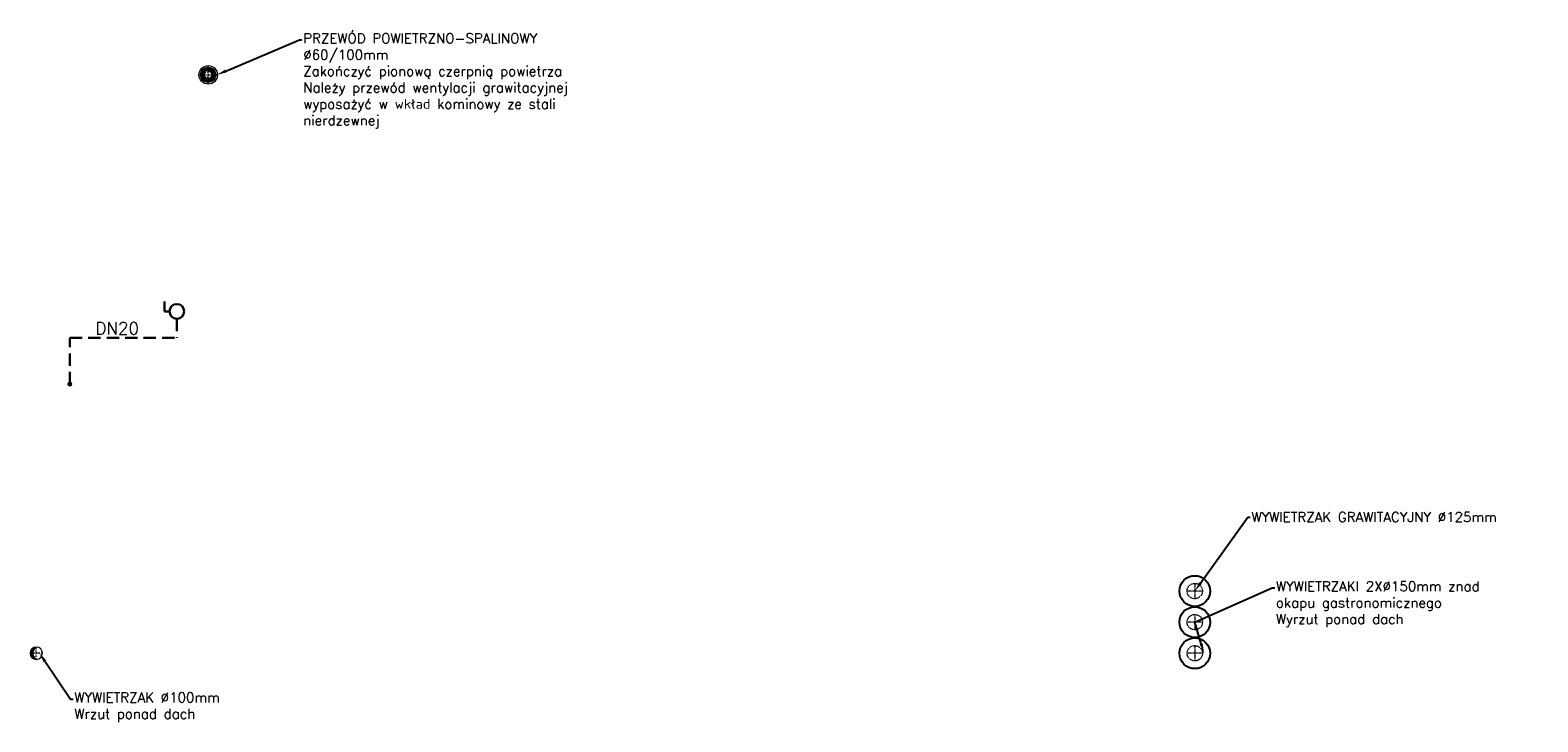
# Model space of a CAD drawing. Header units: centimetres. Extents: x 8850 to 34176, y 15581 to 20389.
# Tile 11 of 12: x 25582 to 26808, y 18161 to 18723. Entities that reach past the tile are written whole.
import ezdxf
from ezdxf import colors
from ezdxf.entities.mleader import LeaderData, LeaderLine
from ezdxf.enums import TextEntityAlignment as Align
from ezdxf.math import Vec2, Vec3

# ---------------------------------------------------------------- set-up
doc = ezdxf.new("R2010")
doc.units = ezdxf.units.CM
doc.header["$LTSCALE"] = 0.2
for name, pattern in [('DASHDOT', [1, 0.5, -0.25, 0, -0.25]), ('DASHED', [0.75, 0.5, -0.25]), ('DASHEDX2', [1.5, 1, -0.5]), ('HIDDEN', [0.375, 0.25, -0.125])]:
    doc.linetypes.add(name, pattern=pattern)
for name, color, linetype, lineweight in [('2DH_PRO_p', 170, 'Continuous', 15), ('2DL_OBJ', 7, 'Continuous', 25), ('2DL_PRO_w', 42, 'Continuous', 15), ('_ET_GAZ', 40, 'Continuous', 30), ('_ET_OPIS', 7, 'Continuous', 20), ('CP_AXIS', 143, 'DASHDOT', 9), ('CP_AXISAC', 7, 'DASHDOT', 9), ('CP_HIDDE', 203, 'HIDDEN', 9)]:
    doc.layers.add(name, color=color, linetype=linetype, lineweight=lineweight)
doc.styles.add('CP_ATTR', font='arial.ttf')
doc.styles.add('SIMPLEX', font='simplex.shx', dxfattribs={"height": 12})

# ---------------------------------------------------------------- blocks, each defined once
blk = doc.blocks.new('2v_cent002_0377_5cmswff')
blk.add_circle((0, 0), 12.5)
at = {"layer": 'CP_AXISAC'}
for p, q in [((-6.2, 0), (6.2, 0)), ((0, 6.2), (0, -6.2))]:
    blk.add_line(p, q, dxfattribs=at)
at = {"layer": 'CP_HIDDE'}
blk.add_circle((0, 0), 6.25, dxfattribs=at)
at = {"linetype": 'ByBlock', "style": 'CP_ATTR', "flags": 9}
for tag, p in [('NAME', (-0.1, 0)), ('NUMBER', (-0.1, 0)), ('GROUP', (-0.1, -0.1)), ('ARTICLE', (-0.1, -0.1)), ('PRODUCT-TYPE', (-0.1, -0.1)), ('ORDER-NO', (-0.1, -0.1)), ('PRODUCER', (-0.1, -0.1)), ('DN', (0, -0.1)), ('PN', (0, -0.1)), ('TEMPERATURE', (0, 0)), ('FLOW', (0, -0.1)), ('CHARACTER', (0, -0.1)), ('OTHER', (0, 0)), ('VOLTAGE', (0, -0.1)), ('POWER', (0, -0.1)), ('CAPACITY_MAX', (0, -0.1))]:
    blk.add_attdef(tag, text='', height=0.01, dxfattribs=at).set_placement(p, align=Align.MIDDLE_LEFT)
blk = doc.blocks.new('CPHS_873')
for p, q in [((0, 0.3), (0, 0.5)), ((0, 0.5), (0.4, 0.5))]:
    blk.add_line(p, q)
blk.add_circle((0, 0), 0.3)
at = {"linetype": 'ByBlock', "style": 'CP_ATTR', "flags": 9}
for tag, p in [('OTHER', (-0.091, -0.018)), ('WEIGHT', (-0.091, -0.018)), ('VOLTAGE', (-0.091, -0.019)), ('FLOW', (-0.091, -0.018)), ('TEMPERATURE', (-0.091, -0.018)), ('PN', (-0.091, -0.018)), ('CHARACTER', (-0.091, -0.018)), ('ARTICLE', (-0.091, -0.018)), ('PRODUCER', (-0.091, -0.018)), ('NUMBER', (-0.091, -0.019)), ('GROUP', (-0.091, -0.018)), ('NAME', (-0.091, -0.018)), ('POWER', (-0.091, -0.019)), ('DN', (-0.091, -0.019)), ('ORDER-NO', (-0.091, -0.019)), ('PRODUCT-TYPE', (-0.091, -0.019))]:
    blk.add_attdef(tag, text='', height=0.00005, dxfattribs=at).set_placement(p, align=Align.MIDDLE_LEFT)
blk = doc.blocks.new('RoZplus')
blk.add_hatch(color=256).paths.add_polyline_path([(0, 0.5, -0.6), (0, -0.5, 1)])
at = {"linetype": 'Continuous'}
for centre, radius, start, end in [((0, 0), 0.5, 90, 270), ((0, 0), 0.5, 270, 90), ((-0.27, 0), 0.567, 298.0725, 61.9275)]:
    blk.add_arc(centre, radius, start, end, dxfattribs=at)
blk = doc.blocks.new('*U7')
at = {"layer": 'CP_AXISAC'}
for p, q in [((-0.5, 0), (0.5, 0)), ((0, 0.5), (0, -0.5))]:
    blk.add_line(p, q, dxfattribs=at)
blk.add_blockref('RoZplus', (0, 0))
at = {"style": 'CP_ATTR', "flags": 9}
for tag in ['NAME', 'PRODUCER', 'PRODUCT-TYPE', 'ARTICLE', 'FLOW', 'NUMBER', 'SYSTEM', 'FORM', 'SIZE', 'CHARACTER', 'ORDER-NO', 'GROUP', 'OTHER']:
    blk.add_attdef(tag, (0, 0), '', height=0.0001, dxfattribs=at)
blk = doc.blocks.new('Rhpn_fls001_0169_zkagevp')
for radius in [7.5, 5.25, 5]:
    blk.add_circle((0, 0), radius)
at = {"linetype": 'DASHEDX2'}
blk.add_circle((0, 0), 3, dxfattribs=at)
at = {"layer": 'CP_AXIS'}
for p, q in [((-7.5, 0), (7.5, 0)), ((0, -7.5), (0, 7.5))]:
    blk.add_line(p, q, dxfattribs=at)
at = {"linetype": 'ByBlock', "style": 'CP_ATTR', "flags": 9}
for tag in ['OTHER', 'WEIGHT', 'VOLTAGE', 'POWER', 'FLOW', 'TEMPERATURE', 'PN', 'DN', 'CHARACTER', 'ORDER-NO', 'PRODUCT-TYPE', 'ARTICLE', 'PRODUCER', 'NUMBER', 'GROUP', 'NAME']:
    blk.add_attdef(tag, text='', height=0.00005, dxfattribs=at).set_placement((0.8, 0), align=Align.MIDDLE_LEFT)

msp = doc.modelspace()

# ---------------------------------------------------------------- linework, layer by layer
for radius in [6, 4]:
    msp.add_circle((25726.8, 18686.7), radius)
at = {"layer": '_ET_GAZ', "linetype": 'DASHED', "ltscale": 100}
for p, q in [((25701.3, 18488.3), (25701.3, 18472.7)), ((25614.3, 18435.1), (25614.3, 18472.7)), ((25614.3, 18472.7), (25701.3, 18472.7))]:
    msp.add_line(p, q, dxfattribs=at)
at = {"layer": '_ET_GAZ'}
msp.add_circle((25614.3, 18435.1), 1.25, dxfattribs=at)

# ---------------------------------------------------------------- block references
at = {"layer": '2DH_PRO_p'}
msp.add_blockref('Rhpn_fls001_0169_zkagevp', (25726.8, 18686.7), dxfattribs=at)
at = {"layer": '2DL_OBJ', "rotation": 270}
for p in [(26529.3, 18266.9), (26529.3, 18241.6), (26529.3, 18216.3)]:
    msp.add_blockref('2v_cent002_0377_5cmswff', p, dxfattribs=at)
at = {"layer": '2DL_PRO_w', "xscale": 10, "yscale": 10, "zscale": 50.9614312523, "rotation": 180}
msp.add_blockref('*U7', (25587, 18216.3), dxfattribs=at)
at = {"layer": '_ET_GAZ', "xscale": 20, "yscale": 20, "zscale": 20, "rotation": 90}
msp.add_blockref('CPHS_873', (25701.3, 18494.3), dxfattribs=at)

# ---------------------------------------------------------------- texts
at = {"insert": (25635, 18485.6), "char_height": 10, "attachment_point": 1, "style": 'SIMPLEX'}
msp.add_mtext_dynamic_manual_height_columns('\\pt150;DN20', width=1984.703, gutter_width=12.5, heights=[0], dxfattribs=at)

# ---------------------------------------------------------------- leaders
at = {"layer": '_ET_OPIS', "ltscale": 2}
ml = msp.add_multileader_mtext('Standard', dxfattribs=at)
ml.set_content('PRZEWÓD POWIETRZNO-SPALINOWY %%C60/100mm\\PZakończyć pionową czerpnią powietrza \\PNależy przewód wentylacji grawitacyjnej wyposażyć w wkład kominowy ze stali nierdzewnej ', color=256, style='SIMPLEX')
ml.set_leader_properties()
ml.build(insert=Vec2(0, 0))
ml.multileader.update_dxf_attribs({"dogleg_length": 2, "arrow_head_size": 8})
ctx = ml.context
ctx.base_point, ctx.char_height, ctx.arrow_head_size, ctx.landing_gap_size, ctx.plane_origin = Vec3(25803.1, 18715.1), 8, 8, 1, Vec3(26550.6, 18894.6)
notes = []
notes.append((ctx, [(1, (1, 1, 0), (25801.1, 18715.1), (1, 0), 2, [(0, [(25733.8, 18686.7)], 0, [])])]))
ctx.mtext.insert, ctx.mtext.width, ctx.mtext.defined_height, ctx.mtext.flow_direction = Vec3(25804.1, 18720.4), 242.189, 51, 5
ml = msp.add_multileader_mtext('Standard', dxfattribs=at)
ml.set_content('WYWIETRZAK GRAWITACYJNY %%C125mm ', color=256, style='SIMPLEX')
ml.set_leader_properties()
ml.build(insert=Vec2(0, 0))
ml.multileader.update_dxf_attribs({"dogleg_length": 2, "arrow_head_size": 8})
ctx = ml.context
ctx.base_point, ctx.char_height, ctx.arrow_head_size, ctx.landing_gap_size, ctx.plane_origin = Vec3(26574.4, 18327.1), 8, 8, 1, Vec3(27037.3, 18420.2)
notes.append((ctx, [(1, (1, 1, 0), (26572.4, 18327.1), (1, 0), 2, [(1, [(26529.3, 18266.9)], 0, [])])]))
ctx.mtext.insert, ctx.mtext.width, ctx.mtext.defined_height, ctx.mtext.flow_direction = Vec3(26575.4, 18331.1), 213.052, 51, 5
ml = msp.add_multileader_mtext('Standard', dxfattribs=at)
ml.set_content('WYWIETRZAKI 2X%%C150mm znad okapu gastronomicznego\\PWyrzut ponad dach', color=256, style='SIMPLEX')
ml.set_leader_properties()
ml.build(insert=Vec2(0, 0))
ml.multileader.update_dxf_attribs({"dogleg_length": 2, "arrow_head_size": 8})
ctx = ml.context
ctx.base_point, ctx.char_height, ctx.arrow_head_size, ctx.landing_gap_size, ctx.plane_origin = Vec3(26594.3, 18269.5), 8, 8, 1, Vec3(27037.3, 18394.9)
notes.append((ctx, [(1, (1, 1, 0), (26592.3, 18269.5), (1, 0), 2, [(1, [(26536.8, 18216.3), (26529.3, 18241.6)], 0, [])])]))
ctx.mtext.insert, ctx.mtext.width, ctx.mtext.defined_height, ctx.mtext.flow_direction = Vec3(26595.3, 18274.8), 213.052, 51, 5
ml = msp.add_multileader_mtext('Standard', dxfattribs=at)
ml.set_content('WYWIETRZAK %%C100mm\\PWrzut ponad dach', color=256, style='SIMPLEX')
ml.set_leader_properties()
ml.build(insert=Vec2(0, 0))
ml.multileader.update_dxf_attribs({"dogleg_length": 2, "arrow_head_size": 8})
ctx = ml.context
ctx.base_point, ctx.char_height, ctx.arrow_head_size, ctx.landing_gap_size, ctx.plane_origin = Vec3(25616.9, 18179.1), 8, 8, 1, Vec3(26085.5, 18400.1)
notes.append((ctx, [(1, (1, 1, 0), (25614.9, 18179.1), (1, 0), 2, [(0, [(25589.6, 18216.3)], 0, [])])]))
ctx.mtext.insert, ctx.mtext.width, ctx.mtext.defined_height, ctx.mtext.flow_direction = Vec3(25617.9, 18184.4), 213.052, 51, 5
for ctx, leaders in notes:
    for number, flags, end, landing, length, lines in leaders:
        leader = LeaderData()
        leader.index, (leader.has_last_leader_line, leader.has_dogleg_vector, leader.attachment_direction) = number, flags
        leader.last_leader_point, leader.dogleg_vector, leader.dogleg_length = Vec3(end), Vec3(landing), length
        for number, points, colour, breaks in lines:
            line = LeaderLine()
            line.index, line.vertices, line.color, line.breaks = number, Vec3.list(points), colors.encode_raw_color(colour), breaks
            leader.lines.append(line)
        ctx.leaders.append(leader)

doc.saveas('drawing.dxf')
